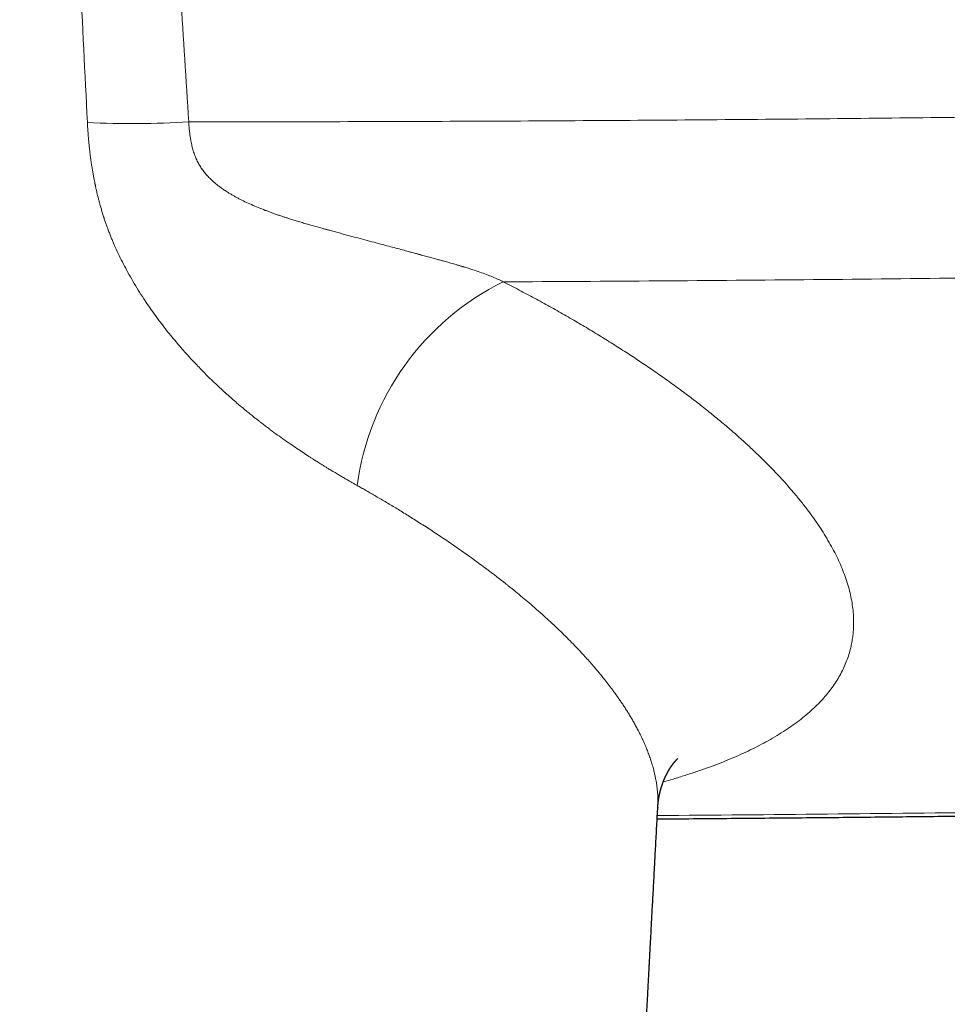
# Model space of a CAD drawing. Header units: millimetres. Extents: x 8 to 727, y 12 to 427.
# Tile 59 of 91: x 391 to 410, y 184 to 204. Entities that reach past the tile are written whole.
import ezdxf

# ---------------------------------------------------------------- set-up
doc = ezdxf.new("R2010")
doc.units = ezdxf.units.MM

msp = doc.modelspace()

# ---------------------------------------------------------------- linework, layer by layer
at = {"color": 7, "linetype": 'Continuous', "lineweight": 30}
msp.add_line((404.343, 188.077), (404.343, 188.071), dxfattribs=at)
at = {"color": 252, "linetype": 'Continuous', "lineweight": 0}
for centre, radius, start, end in [((393.743, 219.711), 17.839, 267.0776, 273.6474), ((403.588, 193.873), 5.355, 116.1626, 172.5218)]:
    msp.add_arc(centre, radius, start, end, dxfattribs=at)
for points, knots in [([(391.468, 242.289), (391.475, 241.586), (391.491, 240.181), (391.523, 238.073), (391.56, 235.965), (391.604, 233.856), (391.653, 231.747), (391.712, 229.512), (391.78, 227.151), (391.859, 224.663), (391.944, 222.176), (392.041, 219.529), (392.152, 216.724), (392.276, 213.76), (392.407, 210.795), (392.544, 207.829), (392.686, 204.863), (392.784, 202.884), (392.834, 201.895)], [0, 0, 0, 0, 0.052313, 0.104618, 0.156916, 0.209208, 0.261494, 0.313774, 0.375385, 0.436989, 0.498587, 0.56018, 0.633498, 0.706811, 0.780117, 0.853417, 0.926711, 1, 1, 1, 1]), ([(393.119, 242.294), (393.15, 240.616), (393.211, 237.259), (393.356, 232.219), (393.535, 227.176), (393.75, 222.129), (393.995, 217.079), (394.267, 212.026), (394.561, 206.969), (394.772, 203.595), (394.878, 201.908)], [0, 0, 0, 0, 0.125029, 0.250036, 0.375031, 0.500019, 0.625008, 0.75, 0.874997, 1, 1, 1, 1]), ([(394.878, 201.907), (395.736, 201.908), (397.442, 201.909), (399.989, 201.916), (402.522, 201.929), (405.077, 201.946), (407.625, 201.968), (410.153, 201.995), (412.627, 202.026), (415.108, 202.061), (417.601, 202.102), (420.107, 202.147), (422.6, 202.197), (425.074, 202.25), (427.445, 202.307), (429.723, 202.365), (431.35, 202.409), (432.417, 202.439), (432.916, 202.453), (433.417, 202.468), (433.918, 202.482), (434.419, 202.497), (434.921, 202.512), (435.759, 202.538), (436.949, 202.575), (438.506, 202.626), (440.106, 202.68), (441.746, 202.737), (443.423, 202.798), (445.125, 202.862), (446.745, 202.925), (448.253, 202.985), (449.253, 203.026), (449.842, 203.05), (450.037, 203.059), (450.231, 203.067), (450.424, 203.075), (450.649, 203.085), (450.954, 203.098), (451.318, 203.114), (451.686, 203.129), (452.013, 203.142), (452.332, 203.154), (452.656, 203.164), (452.975, 203.173), (453.272, 203.179), (453.562, 203.182), (453.862, 203.183), (454.204, 203.181), (454.59, 203.176), (455.005, 203.167), (455.421, 203.154), (455.823, 203.138), (456.423, 203.108), (457.234, 203.056), (458.258, 202.965), (459.174, 202.861), (459.977, 202.752), (460.485, 202.675), (460.816, 202.621), (460.971, 202.595), (461.126, 202.569), (461.281, 202.541), (461.436, 202.513), (461.59, 202.485), (461.878, 202.431), (462.312, 202.344), (462.9, 202.216), (463.526, 202.068), (464.094, 201.922), (464.599, 201.783), (465.035, 201.656), (465.48, 201.518), (465.931, 201.371), (466.31, 201.24), (466.618, 201.128), (466.852, 201.041), (467.083, 200.952), (467.309, 200.861), (467.515, 200.776), (467.69, 200.702), (467.842, 200.636), (468.001, 200.566), (468.187, 200.483), (468.401, 200.383), (468.622, 200.276), (468.821, 200.176), (469.082, 200.04), (469.392, 199.871), (469.669, 199.708), (469.838, 199.604), (469.919, 199.553), (469.997, 199.504), (470.071, 199.455), (470.142, 199.408), (470.341, 199.276), (470.648, 199.057), (471.031, 198.752), (471.367, 198.449), (471.654, 198.151), (471.895, 197.858), (472.107, 197.549), (472.28, 197.224), (472.407, 196.883), (472.467, 196.547), (472.482, 196.305), (472.459, 196.177), (472.455, 196.156)], [0, 0, 0, 0, 0.028629, 0.056909, 0.085007, 0.113128, 0.142153, 0.170024, 0.197484, 0.22472, 0.252804, 0.280672, 0.308382, 0.335985, 0.363258, 0.387503, 0.412025, 0.41757, 0.423127, 0.428695, 0.434272, 0.439855, 0.44544, 0.451027, 0.467834, 0.485169, 0.502995, 0.52127, 0.539948, 0.558977, 0.57812, 0.594039, 0.609345, 0.611534, 0.613709, 0.615868, 0.618012, 0.620141, 0.623389, 0.628212, 0.632302, 0.635653, 0.639158, 0.642945, 0.64649, 0.649797, 0.65287, 0.65617, 0.659837, 0.664326, 0.669129, 0.673808, 0.678345, 0.682729, 0.694199, 0.706039, 0.718223, 0.72645, 0.734822, 0.736721, 0.738627, 0.74054, 0.742461, 0.744388, 0.746323, 0.748265, 0.755239, 0.762862, 0.771142, 0.780082, 0.786041, 0.792261, 0.798742, 0.80548, 0.812474, 0.816226, 0.819977, 0.823726, 0.827474, 0.831219, 0.834151, 0.836463, 0.839202, 0.842531, 0.84645, 0.850956, 0.855021, 0.857986, 0.866403, 0.874105, 0.876005, 0.877855, 0.879658, 0.881411, 0.883116, 0.884773, 0.895805, 0.906687, 0.917407, 0.927952, 0.938309, 0.948471, 0.960815, 0.973076, 0.985328, 0.997664, 1, 1, 1, 1]), ([(392.834, 201.895), (392.835, 201.871), (392.838, 201.818), (392.843, 201.735), (392.85, 201.641), (392.858, 201.545), (392.867, 201.449), (392.877, 201.354), (392.889, 201.254), (392.902, 201.154), (392.916, 201.058), (392.93, 200.969), (392.944, 200.886), (392.957, 200.813), (392.969, 200.749), (392.978, 200.704), (392.984, 200.675), (392.987, 200.659), (392.991, 200.643), (392.994, 200.628), (392.998, 200.609), (393.004, 200.581), (393.012, 200.544), (393.022, 200.5), (393.034, 200.448), (393.049, 200.39), (393.065, 200.326), (393.083, 200.257), (393.104, 200.182), (393.128, 200.1), (393.15, 200.029), (393.168, 199.972), (393.182, 199.931), (393.195, 199.893), (393.207, 199.856), (393.22, 199.82), (393.233, 199.785), (393.251, 199.733), (393.276, 199.667), (393.307, 199.589), (393.338, 199.514), (393.367, 199.444), (393.412, 199.343), (393.476, 199.208), (393.561, 199.037), (393.653, 198.864), (393.753, 198.689), (393.859, 198.512), (393.967, 198.344), (394.074, 198.185), (394.18, 198.034), (394.291, 197.883), (394.403, 197.739), (394.513, 197.6), (394.619, 197.473), (394.693, 197.386), (394.735, 197.338), (394.749, 197.323), (394.762, 197.308), (394.775, 197.292), (394.789, 197.277), (394.822, 197.239), (394.878, 197.177), (394.958, 197.09), (395.043, 197), (395.132, 196.907), (395.23, 196.808), (395.337, 196.703), (395.448, 196.597), (395.526, 196.524), (395.569, 196.485), (395.58, 196.475), (395.591, 196.465), (395.602, 196.455), (395.613, 196.445), (395.624, 196.435), (395.635, 196.425), (395.678, 196.387), (395.75, 196.322), (395.85, 196.236), (395.943, 196.156), (396.03, 196.084), (396.11, 196.019), (396.183, 195.96), (396.247, 195.91), (396.302, 195.867), (396.349, 195.83), (396.391, 195.798), (396.429, 195.769), (396.463, 195.744), (396.491, 195.723), (396.509, 195.709), (396.519, 195.702), (396.523, 195.699), (396.524, 195.698), (396.525, 195.697), (396.525, 195.697), (396.525, 195.697), (396.525, 195.697), (396.525, 195.697), (396.574, 195.66), (396.672, 195.589), (396.816, 195.486), (396.957, 195.388), (397.089, 195.298), (397.214, 195.216), (397.301, 195.159), (397.357, 195.123), (397.383, 195.107), (397.405, 195.092), (397.424, 195.08), (397.441, 195.069), (397.459, 195.058), (397.485, 195.042), (397.519, 195.02), (397.563, 194.993), (397.612, 194.962), (397.666, 194.929), (397.718, 194.898), (397.766, 194.869), (397.809, 194.843), (397.851, 194.818), (397.891, 194.794), (397.928, 194.772), (397.977, 194.743), (398.036, 194.709), (398.103, 194.67), (398.166, 194.634), (398.224, 194.601), (398.261, 194.58), (398.278, 194.57)], [0, 0, 0, 0, 0.007229, 0.015452, 0.02467, 0.034879, 0.04359, 0.052903, 0.06281, 0.072928, 0.082381, 0.091164, 0.099282, 0.106737, 0.112752, 0.118261, 0.119889, 0.121466, 0.122995, 0.124473, 0.125903, 0.128841, 0.132522, 0.136941, 0.142098, 0.147994, 0.154214, 0.161084, 0.168603, 0.176768, 0.185576, 0.190212, 0.194104, 0.197927, 0.201682, 0.205368, 0.208987, 0.212537, 0.221114, 0.229266, 0.236995, 0.2443, 0.251185, 0.269027, 0.287432, 0.306389, 0.325899, 0.345964, 0.366583, 0.384332, 0.40247, 0.420993, 0.439899, 0.456845, 0.474076, 0.489469, 0.4915, 0.493535, 0.495573, 0.497615, 0.49966, 0.501709, 0.513107, 0.525124, 0.537774, 0.551061, 0.564985, 0.581032, 0.597841, 0.613259, 0.614805, 0.616356, 0.617913, 0.619475, 0.621044, 0.622617, 0.624197, 0.625782, 0.640964, 0.655159, 0.668372, 0.680606, 0.691865, 0.702153, 0.711473, 0.718838, 0.725467, 0.731363, 0.736527, 0.741446, 0.745452, 0.748225, 0.749222, 0.749617, 0.749783, 0.749854, 0.749885, 0.749899, 0.749905, 0.749907, 0.749909, 0.770553, 0.790778, 0.810604, 0.830041, 0.846832, 0.863336, 0.867002, 0.870653, 0.874291, 0.876593, 0.878921, 0.88148, 0.884271, 0.889817, 0.896099, 0.903116, 0.91087, 0.91936, 0.925319, 0.931594, 0.938048, 0.943551, 0.948899, 0.954093, 0.9647, 0.974596, 0.983778, 0.992246, 1, 1, 1, 1]), ([(394.878, 201.908), (394.88, 201.874), (394.885, 201.807), (394.895, 201.709), (394.904, 201.636), (394.912, 201.586), (394.917, 201.558), (394.921, 201.529), (394.927, 201.502), (394.932, 201.475), (394.938, 201.449), (394.949, 201.399), (394.969, 201.324), (395.002, 201.228), (395.04, 201.138), (395.083, 201.054), (395.131, 200.976), (395.183, 200.904), (395.24, 200.836), (395.29, 200.783), (395.329, 200.744), (395.356, 200.719), (395.384, 200.693), (395.413, 200.668), (395.443, 200.644), (395.485, 200.61), (395.542, 200.568), (395.614, 200.518), (395.674, 200.481), (395.718, 200.454), (395.746, 200.437), (395.774, 200.421), (395.803, 200.405), (395.832, 200.389), (395.862, 200.373), (395.922, 200.342), (396.015, 200.295), (396.144, 200.236), (396.281, 200.178), (396.397, 200.132), (396.49, 200.096), (396.559, 200.071), (396.629, 200.046), (396.701, 200.021), (396.769, 199.998), (396.833, 199.978), (396.901, 199.956), (396.98, 199.931), (397.074, 199.903), (397.173, 199.873), (397.272, 199.844), (397.405, 199.806), (397.512, 199.776), (397.598, 199.752), (397.625, 199.745), (397.651, 199.737), (397.678, 199.73), (397.705, 199.723), (397.793, 199.699), (397.94, 199.659), (398.144, 199.604), (398.339, 199.552), (398.526, 199.502), (398.704, 199.454), (398.869, 199.41), (399.019, 199.37), (399.156, 199.334), (399.273, 199.302), (399.371, 199.276), (399.448, 199.255), (399.5, 199.241), (399.529, 199.233), (399.537, 199.23), (399.546, 199.228), (399.555, 199.226), (399.563, 199.223), (399.607, 199.211), (399.681, 199.191), (399.783, 199.163), (399.862, 199.142), (399.919, 199.126), (399.957, 199.116), (399.994, 199.106), (400.034, 199.095), (400.101, 199.076), (400.191, 199.051), (400.274, 199.027), (400.328, 199.011), (400.355, 199.003), (400.381, 198.995), (400.407, 198.988), (400.432, 198.98), (400.501, 198.959), (400.609, 198.925), (400.752, 198.877), (400.886, 198.828), (401.009, 198.78), (401.123, 198.731), (401.192, 198.696), (401.227, 198.68)], [0, 0, 0, 0, 0.013423, 0.026065, 0.037944, 0.041774, 0.045518, 0.049177, 0.052751, 0.05624, 0.059645, 0.062966, 0.076333, 0.089198, 0.101603, 0.113602, 0.125262, 0.136219, 0.14747, 0.159057, 0.16371, 0.168422, 0.173197, 0.178036, 0.182941, 0.187915, 0.198618, 0.209779, 0.221411, 0.225437, 0.229518, 0.233655, 0.237848, 0.242098, 0.246404, 0.250769, 0.268026, 0.286108, 0.30503, 0.324802, 0.333959, 0.343291, 0.352799, 0.362483, 0.372344, 0.380485, 0.388239, 0.399853, 0.412352, 0.425737, 0.439666, 0.451954, 0.479075, 0.482635, 0.486197, 0.489762, 0.493329, 0.496898, 0.500469, 0.528691, 0.555889, 0.582064, 0.607218, 0.631352, 0.654466, 0.673962, 0.69267, 0.710588, 0.721982, 0.733033, 0.742474, 0.74369, 0.744902, 0.74611, 0.747313, 0.748511, 0.749705, 0.765313, 0.779585, 0.792519, 0.798153, 0.803488, 0.808527, 0.813748, 0.820506, 0.83684, 0.85238, 0.856319, 0.860204, 0.864034, 0.867811, 0.871534, 0.875203, 0.898, 0.919938, 0.941057, 0.961401, 0.981026, 1, 1, 1, 1]), ([(401.227, 198.68), (402.271, 198.685), (404.358, 198.696), (407.486, 198.723), (410.612, 198.756), (413.735, 198.796), (416.854, 198.844), (419.97, 198.9), (423.111, 198.963), (426.276, 199.035), (429.465, 199.115), (432.29, 199.192), (434.752, 199.265), (436.768, 199.328), (438.152, 199.373), (438.905, 199.398), (439.112, 199.405), (439.32, 199.412), (439.527, 199.419), (439.734, 199.427), (439.941, 199.434), (440.275, 199.445), (440.738, 199.461), (441.333, 199.482), (441.934, 199.504), (442.544, 199.526), (443.181, 199.549), (443.847, 199.574), (444.337, 199.592), (444.627, 199.603), (444.715, 199.607), (444.804, 199.61), (444.892, 199.613), (444.984, 199.617), (445.086, 199.621), (445.261, 199.627), (445.504, 199.637), (445.824, 199.649), (446.15, 199.662), (446.483, 199.675), (446.807, 199.687), (447.12, 199.7), (447.423, 199.712), (447.714, 199.724), (447.994, 199.735), (448.264, 199.746), (448.525, 199.756), (448.777, 199.767), (449.02, 199.777), (449.253, 199.786), (449.468, 199.795), (449.667, 199.803), (449.842, 199.811), (449.961, 199.816), (450.025, 199.818), (450.045, 199.819), (450.064, 199.82), (450.084, 199.821), (450.103, 199.822), (450.257, 199.828), (450.546, 199.841), (450.899, 199.856), (451.119, 199.865), (451.203, 199.869), (451.224, 199.87), (451.245, 199.871), (451.266, 199.872), (451.287, 199.873), (451.308, 199.874), (451.331, 199.875), (451.396, 199.878), (451.501, 199.882), (451.642, 199.888), (451.782, 199.894), (451.921, 199.9), (452.058, 199.906), (452.188, 199.912), (452.309, 199.917), (452.423, 199.922), (452.522, 199.926), (452.608, 199.929), (452.683, 199.932), (452.758, 199.935), (452.835, 199.938), (452.915, 199.941), (453.018, 199.944), (453.145, 199.948), (453.294, 199.952), (453.441, 199.956), (453.586, 199.958), (453.735, 199.961), (453.893, 199.962), (454.109, 199.964), (454.377, 199.964), (454.692, 199.961), (455.03, 199.954), (455.391, 199.944), (455.776, 199.929), (456.16, 199.91), (456.542, 199.886), (456.923, 199.858), (457.301, 199.826), (457.667, 199.791), (458.02, 199.753), (458.358, 199.713), (458.694, 199.67), (459.027, 199.624), (459.357, 199.574), (459.693, 199.52), (460.035, 199.46), (460.383, 199.396), (460.727, 199.327), (461.067, 199.254), (461.405, 199.178), (461.737, 199.099), (462.056, 199.018), (462.36, 198.937), (462.65, 198.856), (462.936, 198.773), (463.219, 198.687), (463.497, 198.598), (463.779, 198.505), (464.063, 198.406), (464.349, 198.302), (464.628, 198.196), (464.901, 198.088), (465.168, 197.978), (465.429, 197.865), (465.676, 197.754), (465.909, 197.644), (466.129, 197.536), (466.343, 197.427), (466.55, 197.317), (466.751, 197.206), (466.951, 197.09), (467.15, 196.97), (467.347, 196.845), (467.537, 196.718), (467.719, 196.59), (467.894, 196.461), (468.062, 196.33), (468.217, 196.203), (468.36, 196.079), (468.492, 195.958), (468.618, 195.837), (468.736, 195.715), (468.848, 195.593), (468.957, 195.468), (469.061, 195.338), (469.159, 195.205), (469.249, 195.072), (469.33, 194.94), (469.402, 194.808), (469.466, 194.676), (469.52, 194.549), (469.564, 194.425), (469.6, 194.306), (469.628, 194.188), (469.648, 194.071), (469.66, 193.955), (469.665, 193.836), (469.662, 193.715), (469.65, 193.591), (469.628, 193.468), (469.598, 193.347), (469.559, 193.226), (469.51, 193.107), (469.455, 192.993), (469.393, 192.884), (469.326, 192.779), (469.252, 192.676), (469.17, 192.574), (469.082, 192.473), (468.983, 192.37), (468.873, 192.267), (468.752, 192.162), (468.623, 192.058), (468.486, 191.957), (468.34, 191.857), (468.187, 191.759), (468.029, 191.666), (467.869, 191.577), (467.707, 191.492), (467.539, 191.408), (467.364, 191.327), (467.183, 191.247), (466.99, 191.166), (466.784, 191.084), (466.565, 191.003), (466.338, 190.922), (466.104, 190.844), (465.862, 190.768), (465.613, 190.693), (465.365, 190.622), (465.118, 190.555), (464.873, 190.492), (464.622, 190.43), (464.366, 190.369), (464.105, 190.31), (463.83, 190.251), (463.542, 190.192), (463.24, 190.132), (462.932, 190.075), (462.62, 190.019), (462.302, 189.964), (461.979, 189.912), (461.659, 189.862), (461.343, 189.815), (461.033, 189.771), (460.72, 189.728), (460.404, 189.687), (460.084, 189.647), (459.751, 189.607), (459.404, 189.567), (459.043, 189.528), (458.679, 189.49), (458.314, 189.453), (457.945, 189.418), (457.574, 189.385), (457.227, 189.355), (456.905, 189.328), (456.609, 189.305), (456.31, 189.282), (456.01, 189.26), (455.709, 189.239), (455.406, 189.218), (455.11, 189.199), (454.823, 189.182), (454.546, 189.165), (454.271, 189.15), (454, 189.135), (453.754, 189.122), (453.529, 189.111), (453.32, 189.101), (453.15, 189.093), (453.019, 189.087), (452.931, 189.084), (452.841, 189.08), (452.754, 189.076), (452.672, 189.072), (452.57, 189.068), (452.443, 189.062), (452.287, 189.056), (452.123, 189.049), (451.96, 189.042), (451.798, 189.036), (451.68, 189.031), (451.601, 189.028), (451.564, 189.027), (451.526, 189.025), (451.488, 189.024), (451.453, 189.022), (451.424, 189.021), (451.393, 189.02), (451.355, 189.018), (451.301, 189.016), (451.238, 189.014), (451.167, 189.011), (451.087, 189.008), (450.999, 189.005), (450.899, 189.001), (450.796, 188.997), (450.696, 188.993), (450.605, 188.989), (450.519, 188.986), (450.432, 188.983), (450.344, 188.979), (450.26, 188.976), (450.202, 188.974), (450.168, 188.972), (450.151, 188.972), (450.133, 188.971), (450.115, 188.97), (449.987, 188.965), (449.762, 188.957), (449.445, 188.945), (449.157, 188.934), (448.887, 188.923), (448.634, 188.914), (448.387, 188.904), (448.131, 188.895), (447.867, 188.885), (447.597, 188.875), (447.335, 188.865), (447.081, 188.856), (446.836, 188.847), (446.595, 188.838), (446.357, 188.829), (446.124, 188.821), (445.9, 188.813), (445.687, 188.805), (445.54, 188.8), (445.456, 188.797), (445.43, 188.796), (445.405, 188.795), (445.377, 188.794), (445.344, 188.793), (445.19, 188.787), (444.779, 188.773), (444.112, 188.75), (443.304, 188.722), (442.489, 188.694), (441.882, 188.674), (441.485, 188.661), (441.3, 188.655), (441.114, 188.649), (440.928, 188.643), (440.741, 188.637), (440.554, 188.631), (439.197, 188.587), (436.669, 188.509), (432.972, 188.405), (429.276, 188.31), (425.582, 188.224), (421.889, 188.148), (418.269, 188.082), (414.72, 188.026), (411.242, 187.979), (407.781, 187.94), (405.478, 187.921), (404.335, 187.912)], [0, 0, 0, 0, 0.020284, 0.040549, 0.060794, 0.081019, 0.101225, 0.12141, 0.141577, 0.162261, 0.182924, 0.203567, 0.217181, 0.230785, 0.24275, 0.244093, 0.245435, 0.246778, 0.24812, 0.249462, 0.250804, 0.252146, 0.255954, 0.259809, 0.263711, 0.267659, 0.271655, 0.276104, 0.28061, 0.281181, 0.281752, 0.282324, 0.282898, 0.283472, 0.28412, 0.284865, 0.286882, 0.288853, 0.291075, 0.293234, 0.29533, 0.297364, 0.299335, 0.301209, 0.303024, 0.304777, 0.306471, 0.308104, 0.309676, 0.311188, 0.312639, 0.313866, 0.315047, 0.316047, 0.316175, 0.316303, 0.31643, 0.316556, 0.316682, 0.316807, 0.319542, 0.322306, 0.323678, 0.323814, 0.323949, 0.324084, 0.32422, 0.324355, 0.324491, 0.324626, 0.324808, 0.325759, 0.326669, 0.327541, 0.328483, 0.329374, 0.330214, 0.331004, 0.331742, 0.332429, 0.332934, 0.333407, 0.333877, 0.334397, 0.334913, 0.335425, 0.33641, 0.33738, 0.338335, 0.339274, 0.340199, 0.341239, 0.342361, 0.344416, 0.346469, 0.348519, 0.351055, 0.353592, 0.356132, 0.358676, 0.361225, 0.363781, 0.366336, 0.368673, 0.371007, 0.373339, 0.375671, 0.378004, 0.380338, 0.382868, 0.385406, 0.387951, 0.390507, 0.393073, 0.395652, 0.398216, 0.400562, 0.402912, 0.405265, 0.407624, 0.409989, 0.412362, 0.41494, 0.417517, 0.420093, 0.422669, 0.425247, 0.427828, 0.430417, 0.432785, 0.435149, 0.437507, 0.439863, 0.442216, 0.444567, 0.447133, 0.449704, 0.452283, 0.45487, 0.457468, 0.460076, 0.462683, 0.465071, 0.46746, 0.469852, 0.472247, 0.474647, 0.477053, 0.479684, 0.482311, 0.484936, 0.487558, 0.49018, 0.492802, 0.495443, 0.497863, 0.500275, 0.502681, 0.505082, 0.507479, 0.509873, 0.512487, 0.515101, 0.517716, 0.520332, 0.522952, 0.525577, 0.528191, 0.530581, 0.53297, 0.535358, 0.537747, 0.540138, 0.542531, 0.545137, 0.547739, 0.550338, 0.552934, 0.555529, 0.558124, 0.560727, 0.56311, 0.565488, 0.567861, 0.570232, 0.572599, 0.574966, 0.577546, 0.580125, 0.582704, 0.585285, 0.587867, 0.590454, 0.593035, 0.595394, 0.597752, 0.600108, 0.602465, 0.604822, 0.607181, 0.609757, 0.612326, 0.614892, 0.617454, 0.620015, 0.622575, 0.625149, 0.627505, 0.629856, 0.632202, 0.634544, 0.636884, 0.639223, 0.641788, 0.644345, 0.646895, 0.649438, 0.651978, 0.654514, 0.657049, 0.65904, 0.661032, 0.663025, 0.665019, 0.667017, 0.669017, 0.671022, 0.672854, 0.674667, 0.676461, 0.678236, 0.67996, 0.681265, 0.68262, 0.684023, 0.684588, 0.685161, 0.685741, 0.686329, 0.686856, 0.687344, 0.688311, 0.689324, 0.690384, 0.691489, 0.692499, 0.693545, 0.693785, 0.694027, 0.69427, 0.694515, 0.694762, 0.69496, 0.695071, 0.695364, 0.695713, 0.696119, 0.69658, 0.697098, 0.697671, 0.698301, 0.699043, 0.699664, 0.700253, 0.700809, 0.701332, 0.70195, 0.702514, 0.702968, 0.703072, 0.703186, 0.7033, 0.703414, 0.703528, 0.705801, 0.707778, 0.709707, 0.711387, 0.713028, 0.71463, 0.716193, 0.718002, 0.719756, 0.721455, 0.723098, 0.724685, 0.726217, 0.727793, 0.729306, 0.730756, 0.732142, 0.733446, 0.733612, 0.733778, 0.733942, 0.734105, 0.73433, 0.734567, 0.737112, 0.742308, 0.747545, 0.752823, 0.758143, 0.759343, 0.760545, 0.761749, 0.762956, 0.764164, 0.765374, 0.766587, 0.790554, 0.814509, 0.838451, 0.862382, 0.886301, 0.91021, 0.932742, 0.955265, 0.97778, 1, 1, 1, 1]), ([(404.454, 188.591), (404.521, 188.611), (404.671, 188.653), (404.895, 188.722), (405.127, 188.798), (405.351, 188.876), (405.568, 188.957), (405.776, 189.04), (405.975, 189.125), (406.166, 189.213), (406.349, 189.303), (406.53, 189.398), (406.707, 189.498), (406.879, 189.604), (407.041, 189.713), (407.193, 189.824), (407.336, 189.938), (407.467, 190.053), (407.586, 190.168), (407.693, 190.284), (407.792, 190.402), (407.883, 190.523), (407.964, 190.646), (408.037, 190.772), (408.101, 190.9), (408.156, 191.03), (408.202, 191.163), (408.236, 191.289), (408.261, 191.406), (408.278, 191.516), (408.29, 191.627), (408.296, 191.739), (408.297, 191.866), (408.289, 192.008), (408.271, 192.165), (408.243, 192.325), (408.204, 192.486), (408.155, 192.651), (408.097, 192.814), (408.03, 192.976), (407.956, 193.137), (407.872, 193.3), (407.78, 193.463), (407.68, 193.628), (407.572, 193.793), (407.455, 193.959), (407.33, 194.127), (407.196, 194.296), (407.064, 194.454), (406.936, 194.601), (406.812, 194.736), (406.684, 194.873), (406.55, 195.009), (406.396, 195.162), (406.218, 195.332), (406.016, 195.517), (405.804, 195.703), (405.584, 195.889), (405.355, 196.075), (405.122, 196.259), (404.885, 196.438), (404.645, 196.615), (404.398, 196.791), (404.142, 196.967), (403.879, 197.144), (403.609, 197.319), (403.332, 197.494), (403.049, 197.668), (402.758, 197.842), (402.463, 198.013), (402.163, 198.182), (401.857, 198.349), (401.546, 198.515), (401.333, 198.625), (401.227, 198.68)], [0, 0, 0, 0, 0.011427, 0.025544, 0.039658, 0.053774, 0.067896, 0.082029, 0.095925, 0.109841, 0.123779, 0.137745, 0.152861, 0.167942, 0.182994, 0.198022, 0.213031, 0.228028, 0.242162, 0.256294, 0.270429, 0.284574, 0.298717, 0.312848, 0.32697, 0.341088, 0.355207, 0.369333, 0.380439, 0.391554, 0.402681, 0.413821, 0.424978, 0.439921, 0.454866, 0.469818, 0.484784, 0.499769, 0.514778, 0.528959, 0.543172, 0.557422, 0.57166, 0.585721, 0.599783, 0.613851, 0.62793, 0.642023, 0.656137, 0.667243, 0.678366, 0.689508, 0.700672, 0.711859, 0.72686, 0.741852, 0.756841, 0.77183, 0.786826, 0.801833, 0.815998, 0.830182, 0.84439, 0.858633, 0.872904, 0.887157, 0.901395, 0.915623, 0.929845, 0.944066, 0.958035, 0.972011, 0.985998, 1, 1, 1, 1]), ([(398.278, 194.57), (398.305, 194.555), (398.361, 194.524), (398.447, 194.475), (398.538, 194.422), (398.634, 194.367), (398.736, 194.308), (398.842, 194.245), (398.949, 194.181), (399.058, 194.116), (399.167, 194.049), (399.28, 193.98), (399.396, 193.907), (399.515, 193.832), (399.637, 193.754), (399.763, 193.673), (399.891, 193.589), (400.021, 193.502), (400.154, 193.412), (400.289, 193.319), (400.423, 193.225), (400.557, 193.131), (400.689, 193.035), (400.822, 192.937), (400.957, 192.836), (401.064, 192.754), (401.142, 192.694), (401.19, 192.657), (401.234, 192.622), (401.277, 192.589), (401.359, 192.523), (401.473, 192.431), (401.617, 192.313), (401.757, 192.194), (401.899, 192.071), (402.043, 191.943), (402.183, 191.815), (402.318, 191.687), (402.45, 191.56), (402.575, 191.436), (402.692, 191.315), (402.798, 191.203), (402.893, 191.099), (402.978, 191.005), (403.067, 190.903), (403.128, 190.83), (403.164, 190.787), (403.168, 190.782), (403.172, 190.777), (403.176, 190.772), (403.18, 190.767), (403.19, 190.755), (403.209, 190.732), (403.238, 190.696), (403.273, 190.652), (403.31, 190.605), (403.349, 190.555), (403.39, 190.502), (403.432, 190.446), (403.475, 190.386), (403.52, 190.324), (403.566, 190.259), (403.613, 190.191), (403.66, 190.12), (403.707, 190.047), (403.753, 189.974), (403.798, 189.899), (403.843, 189.822), (403.887, 189.743), (403.932, 189.66), (403.977, 189.573), (404.021, 189.482), (404.064, 189.389), (404.105, 189.294), (404.144, 189.196), (404.174, 189.115), (404.191, 189.064), (404.198, 189.044), (404.2, 189.038), (404.202, 189.032), (404.204, 189.027), (404.205, 189.023), (404.209, 189.01), (404.219, 188.98), (404.233, 188.934), (404.248, 188.88), (404.264, 188.82), (404.281, 188.751), (404.297, 188.674), (404.312, 188.595), (404.325, 188.513), (404.335, 188.429), (404.342, 188.346), (404.346, 188.264), (404.347, 188.182), (404.346, 188.12), (404.344, 188.085), (404.343, 188.077)], [0, 0, 0, 0, 0.006874, 0.014249, 0.022122, 0.030493, 0.039361, 0.048725, 0.058583, 0.068054, 0.077938, 0.088234, 0.098943, 0.110064, 0.121595, 0.133536, 0.145886, 0.158645, 0.171813, 0.185389, 0.199372, 0.212931, 0.226851, 0.241135, 0.255781, 0.270791, 0.276884, 0.282188, 0.287085, 0.291958, 0.29681, 0.315651, 0.332183, 0.348442, 0.367444, 0.386065, 0.404305, 0.423429, 0.44212, 0.46038, 0.47821, 0.495613, 0.510019, 0.524121, 0.537918, 0.555655, 0.55659, 0.557312, 0.558042, 0.558782, 0.559532, 0.56029, 0.563991, 0.570084, 0.576664, 0.583731, 0.591286, 0.599327, 0.607855, 0.616868, 0.626365, 0.636346, 0.646808, 0.65775, 0.66917, 0.680372, 0.691994, 0.704034, 0.716488, 0.729352, 0.743448, 0.758018, 0.773062, 0.788583, 0.804582, 0.821062, 0.828866, 0.829896, 0.830927, 0.831961, 0.832996, 0.833493, 0.83397, 0.83914, 0.848651, 0.857447, 0.86653, 0.879274, 0.892547, 0.906351, 0.920688, 0.935561, 0.950975, 0.965428, 0.98033, 0.99567, 1, 1, 1, 1])]:
    msp.add_open_spline(points, degree=3, knots=knots, dxfattribs=at)
at = {"color": 7, "linetype": 'Continuous', "lineweight": 30}
for points, knots in [([(404.331, 187.844), (404.576, 187.846), (405.076, 187.849), (405.801, 187.856), (406.503, 187.862), (407.17, 187.868), (407.829, 187.874), (408.479, 187.881), (409.121, 187.887), (409.754, 187.894), (410.38, 187.901), (410.996, 187.909), (411.605, 187.916), (412.205, 187.924), (412.797, 187.931), (413.38, 187.939), (413.956, 187.947), (414.522, 187.955), (415.081, 187.963), (415.64, 187.971), (416.198, 187.98), (416.756, 187.988), (417.305, 187.997), (417.845, 188.006), (418.376, 188.015), (418.89, 188.024), (419.387, 188.032), (419.868, 188.041), (420.341, 188.049), (420.805, 188.058), (421.261, 188.066), (421.709, 188.075), (422.149, 188.083), (422.586, 188.092), (423.022, 188.1), (423.455, 188.109), (423.879, 188.118), (424.295, 188.126), (424.701, 188.135), (425.097, 188.143), (425.485, 188.152), (425.864, 188.16), (426.233, 188.168), (426.593, 188.176), (426.944, 188.184), (427.28, 188.192), (427.6, 188.199), (427.906, 188.206), (428.204, 188.213), (428.493, 188.22), (428.771, 188.227), (429.038, 188.233), (429.294, 188.239), (429.542, 188.245), (429.782, 188.251), (430.015, 188.257), (430.253, 188.263), (430.495, 188.269), (430.741, 188.275), (430.976, 188.281), (431.194, 188.287), (431.4, 188.292), (431.599, 188.297), (431.804, 188.302), (432.015, 188.308), (432.233, 188.314), (432.456, 188.32), (432.686, 188.326), (432.933, 188.332), (433.199, 188.339), (433.483, 188.347), (433.776, 188.355), (434.077, 188.363), (434.386, 188.372), (434.703, 188.381), (435.039, 188.39), (435.394, 188.4), (435.771, 188.411), (436.156, 188.422), (436.552, 188.433), (436.944, 188.445), (437.333, 188.456), (437.718, 188.468), (438.11, 188.48), (438.511, 188.492), (438.92, 188.504), (439.336, 188.517), (439.775, 188.531), (440.238, 188.545), (440.724, 188.561), (441.219, 188.577), (441.725, 188.593), (442.239, 188.61), (442.764, 188.627), (443.298, 188.645), (443.842, 188.663), (444.396, 188.682), (444.918, 188.7), (445.407, 188.717), (445.862, 188.733), (446.324, 188.75), (446.791, 188.766), (447.249, 188.783), (447.691, 188.799), (448.114, 188.815), (448.526, 188.83), (448.929, 188.845), (449.32, 188.86), (449.699, 188.874), (450.067, 188.888), (450.425, 188.902), (450.776, 188.916), (451.119, 188.929), (451.456, 188.942), (451.783, 188.954), (452.104, 188.967), (452.418, 188.98), (452.725, 188.993), (453.015, 189.005), (453.287, 189.018), (453.541, 189.029), (453.787, 189.041), (454.024, 189.053), (454.251, 189.065), (454.468, 189.077), (454.676, 189.088), (454.875, 189.1), (455.067, 189.111), (455.252, 189.123), (455.43, 189.134), (455.6, 189.144), (455.761, 189.155), (455.893, 189.164), (455.997, 189.171), (456.073, 189.176), (456.141, 189.18), (456.203, 189.185), (456.257, 189.188), (456.304, 189.192), (456.342, 189.194), (456.372, 189.197), (456.394, 189.198), (456.412, 189.199), (456.425, 189.2), (456.435, 189.201), (456.446, 189.202), (456.464, 189.203), (456.492, 189.205), (456.53, 189.208), (456.575, 189.211), (456.624, 189.215), (456.676, 189.219), (456.731, 189.223), (456.788, 189.227), (456.866, 189.233), (456.968, 189.24), (457.095, 189.25), (457.245, 189.262), (457.411, 189.275), (457.589, 189.29), (457.76, 189.304), (457.925, 189.318), (458.084, 189.332), (458.237, 189.345), (458.382, 189.358), (458.52, 189.371), (458.651, 189.383), (458.775, 189.395), (458.898, 189.406), (459.021, 189.418), (459.143, 189.43), (459.258, 189.442), (459.365, 189.453), (459.464, 189.463), (459.541, 189.471), (459.596, 189.477), (459.63, 189.48), (459.654, 189.483), (459.672, 189.485), (459.688, 189.486), (459.708, 189.488), (459.733, 189.491), (459.767, 189.495), (459.81, 189.499), (459.86, 189.505), (459.912, 189.51), (459.963, 189.516), (460.012, 189.521), (460.059, 189.526), (460.113, 189.532), (460.173, 189.539), (460.239, 189.547), (460.307, 189.554), (460.378, 189.562), (460.453, 189.571), (460.52, 189.579), (460.575, 189.585), (460.616, 189.59), (460.653, 189.595), (460.683, 189.598), (460.706, 189.601), (460.723, 189.603), (460.735, 189.604), (460.748, 189.606), (460.766, 189.608), (460.788, 189.611), (460.817, 189.614), (460.851, 189.618), (460.89, 189.623), (460.975, 189.634), (461.096, 189.649), (461.25, 189.668), (461.366, 189.683), (461.45, 189.694), (461.503, 189.701), (461.55, 189.707), (461.593, 189.713), (461.63, 189.718), (461.659, 189.722), (461.681, 189.725), (461.699, 189.727), (461.721, 189.73), (461.747, 189.734), (461.778, 189.738), (461.815, 189.743), (461.864, 189.75), (461.925, 189.758), (461.993, 189.768), (462.06, 189.777), (462.124, 189.786), (462.187, 189.795), (462.246, 189.804), (462.303, 189.812), (462.354, 189.82), (462.397, 189.826), (462.434, 189.831), (462.465, 189.836), (462.494, 189.84), (462.524, 189.845), (462.559, 189.85), (462.601, 189.857), (462.651, 189.864), (462.706, 189.873), (462.774, 189.883), (462.855, 189.896), (462.95, 189.911), (463.029, 189.924), (463.087, 189.933), (463.12, 189.938), (463.147, 189.943), (463.168, 189.946), (463.186, 189.949), (463.207, 189.953), (463.235, 189.957), (463.269, 189.963), (463.307, 189.969), (463.347, 189.976), (463.388, 189.983), (463.45, 189.993), (463.532, 190.007), (463.617, 190.022), (463.682, 190.034), (463.729, 190.042), (463.773, 190.05), (463.814, 190.057), (463.85, 190.063), (463.883, 190.069), (463.913, 190.075), (463.946, 190.081), (463.984, 190.088), (464.025, 190.095), (464.07, 190.104), (464.116, 190.112), (464.162, 190.121), (464.21, 190.13), (464.258, 190.139), (464.302, 190.148), (464.34, 190.155), (464.369, 190.161), (464.393, 190.165), (464.412, 190.169), (464.425, 190.171), (464.437, 190.174), (464.451, 190.177), (464.469, 190.18), (464.492, 190.184), (464.551, 190.196), (464.646, 190.215), (464.774, 190.241), (464.896, 190.267), (465.013, 190.291), (465.126, 190.316), (465.236, 190.34), (465.347, 190.364), (465.441, 190.385), (465.519, 190.403), (465.58, 190.417), (465.644, 190.432), (465.709, 190.448), (465.772, 190.463), (465.824, 190.475), (465.866, 190.485), (465.9, 190.494), (465.938, 190.503), (465.979, 190.513), (466.022, 190.524), (466.063, 190.534), (466.107, 190.545), (466.154, 190.557), (466.201, 190.569), (466.243, 190.58), (466.276, 190.588), (466.3, 190.595), (466.32, 190.6), (466.341, 190.605), (466.366, 190.612), (466.394, 190.62), (466.428, 190.628), (466.466, 190.639), (466.508, 190.65), (466.551, 190.662), (466.591, 190.673), (466.626, 190.682), (466.654, 190.69), (466.679, 190.697), (466.703, 190.704), (466.73, 190.711), (466.767, 190.722), (466.812, 190.735), (466.864, 190.75), (466.921, 190.766), (466.983, 190.784), (467.05, 190.804), (467.114, 190.823), (467.166, 190.839), (467.206, 190.851), (467.235, 190.86), (467.262, 190.869), (467.29, 190.877), (467.319, 190.886), (467.352, 190.897), (467.389, 190.909), (467.426, 190.921), (467.465, 190.933), (467.503, 190.945), (467.539, 190.957), (467.572, 190.968), (467.602, 190.978), (467.629, 190.987), (467.657, 190.996), (467.688, 191.007), (467.723, 191.019), (467.761, 191.032), (467.804, 191.047), (467.851, 191.063), (467.898, 191.08), (467.943, 191.095), (467.981, 191.109), (468.016, 191.122), (468.046, 191.133), (468.073, 191.143), (468.098, 191.152), (468.121, 191.161), (468.144, 191.169), (468.165, 191.177), (468.184, 191.184), (468.204, 191.192), (468.227, 191.2), (468.256, 191.211), (468.293, 191.226), (468.336, 191.242), (468.381, 191.26), (468.426, 191.278), (468.47, 191.295), (468.508, 191.31), (468.54, 191.323), (468.568, 191.335), (468.593, 191.346), (468.618, 191.356), (468.644, 191.366), (468.67, 191.378), (468.699, 191.39), (468.73, 191.403), (468.766, 191.418), (468.804, 191.435), (468.843, 191.452), (468.882, 191.469), (468.92, 191.486), (468.959, 191.504), (468.994, 191.52), (469.023, 191.533), (469.047, 191.544), (469.066, 191.553), (469.086, 191.562), (469.106, 191.572), (469.128, 191.582), (469.154, 191.594), (469.183, 191.608), (469.213, 191.623), (469.245, 191.638), (469.276, 191.654), (469.304, 191.667), (469.327, 191.679), (469.346, 191.688), (469.364, 191.697), (469.38, 191.705), (469.396, 191.714), (469.412, 191.722), (469.434, 191.733), (469.462, 191.747), (469.498, 191.766), (469.536, 191.787), (469.575, 191.807), (469.612, 191.827), (469.647, 191.846), (469.683, 191.866), (469.728, 191.891), (469.778, 191.92), (469.833, 191.951), (469.884, 191.981), (469.937, 192.012), (469.99, 192.045), (470.04, 192.076), (470.075, 192.098), (470.098, 192.112), (470.114, 192.122), (470.131, 192.133), (470.148, 192.144), (470.163, 192.154), (470.178, 192.164), (470.199, 192.178), (470.227, 192.196), (470.256, 192.216), (470.278, 192.231), (470.295, 192.242), (470.31, 192.253), (470.325, 192.263), (470.339, 192.272), (470.353, 192.282), (470.371, 192.295), (470.394, 192.311), (470.419, 192.329), (470.442, 192.346), (470.464, 192.361), (470.485, 192.377), (470.503, 192.391), (470.519, 192.402), (470.532, 192.412), (470.547, 192.424), (470.564, 192.437), (470.584, 192.451), (470.604, 192.467), (470.626, 192.484), (470.651, 192.504), (470.681, 192.528), (470.713, 192.554), (470.744, 192.579), (470.773, 192.603), (470.801, 192.627), (470.823, 192.646), (470.84, 192.661), (470.851, 192.67), (470.862, 192.68), (470.873, 192.69), (470.887, 192.701), (470.9, 192.713), (470.912, 192.724), (470.922, 192.733), (470.931, 192.741), (470.941, 192.75), (470.954, 192.762), (470.971, 192.778), (470.991, 192.797), (471.011, 192.815), (471.029, 192.832), (471.046, 192.849), (471.069, 192.871), (471.098, 192.9), (471.134, 192.936), (471.169, 192.973), (471.204, 193.009), (471.239, 193.046), (471.275, 193.086), (471.311, 193.126), (471.345, 193.166), (471.38, 193.207), (471.417, 193.252), (471.454, 193.298), (471.489, 193.342), (471.534, 193.402), (471.59, 193.478), (471.653, 193.57), (471.714, 193.664), (471.775, 193.763), (471.834, 193.866), (471.882, 193.954), (471.92, 194.029), (471.951, 194.092), (471.982, 194.158), (472.012, 194.225), (472.043, 194.297), (472.071, 194.366), (472.099, 194.439), (472.119, 194.492), (472.132, 194.53), (472.138, 194.546), (472.145, 194.565), (472.151, 194.584), (472.158, 194.603), (472.163, 194.618), (472.167, 194.631), (472.171, 194.644), (472.176, 194.659), (472.181, 194.674), (472.186, 194.689), (472.189, 194.701), (472.192, 194.711), (472.195, 194.72), (472.199, 194.731), (472.203, 194.743), (472.207, 194.758), (472.212, 194.774), (472.217, 194.793), (472.222, 194.811), (472.227, 194.826), (472.23, 194.838), (472.234, 194.85), (472.237, 194.863), (472.242, 194.879), (472.248, 194.901), (472.255, 194.928), (472.262, 194.956), (472.269, 194.982), (472.275, 195.006), (472.281, 195.031), (472.287, 195.056), (472.292, 195.077), (472.296, 195.097), (472.301, 195.116), (472.305, 195.133), (472.307, 195.146), (472.31, 195.159), (472.314, 195.176), (472.319, 195.198), (472.325, 195.23), (472.334, 195.274), (472.344, 195.326), (472.354, 195.38), (472.363, 195.431), (472.373, 195.484), (472.381, 195.538), (472.388, 195.585), (472.394, 195.623), (472.398, 195.653), (472.403, 195.685), (472.408, 195.721), (472.413, 195.758), (472.418, 195.795), (472.422, 195.829), (472.426, 195.862), (472.43, 195.89), (472.433, 195.915), (472.435, 195.936), (472.437, 195.953), (472.439, 195.969), (472.441, 195.985), (472.443, 196.005), (472.447, 196.035), (472.451, 196.075), (472.456, 196.118), (472.459, 196.145), (472.46, 196.156)], [0, 0, 0, 0, 0.009411, 0.019238, 0.027899, 0.036453, 0.0449, 0.05324, 0.061474, 0.0696, 0.077619, 0.085532, 0.093338, 0.101036, 0.108628, 0.116113, 0.123491, 0.130762, 0.137926, 0.144983, 0.152261, 0.159422, 0.166466, 0.173392, 0.180201, 0.186892, 0.19317, 0.199341, 0.205405, 0.211362, 0.217212, 0.222956, 0.228592, 0.234121, 0.239799, 0.245359, 0.250802, 0.256128, 0.261336, 0.266427, 0.2714, 0.276256, 0.280995, 0.285616, 0.290119, 0.294506, 0.298534, 0.302458, 0.306277, 0.309992, 0.313602, 0.316978, 0.320256, 0.323438, 0.326523, 0.329512, 0.332404, 0.335688, 0.338838, 0.341854, 0.344736, 0.347227, 0.34978, 0.352411, 0.355121, 0.357909, 0.360776, 0.363722, 0.366746, 0.370298, 0.373952, 0.377709, 0.381569, 0.385531, 0.389595, 0.393763, 0.398465, 0.403291, 0.408241, 0.413316, 0.418514, 0.423348, 0.428284, 0.433323, 0.438464, 0.443707, 0.449054, 0.454502, 0.460615, 0.466851, 0.473211, 0.479696, 0.486304, 0.493037, 0.499894, 0.506874, 0.513978, 0.521207, 0.526974, 0.532818, 0.538739, 0.544738, 0.550812, 0.556358, 0.561779, 0.567076, 0.572249, 0.577298, 0.582135, 0.586852, 0.591448, 0.595921, 0.600358, 0.604672, 0.608878, 0.612988, 0.617015, 0.620966, 0.62483, 0.628186, 0.631451, 0.634616, 0.637675, 0.640623, 0.643411, 0.646095, 0.648676, 0.651154, 0.653574, 0.655889, 0.658101, 0.660209, 0.662215, 0.66329, 0.664283, 0.665183, 0.665989, 0.666702, 0.667322, 0.667848, 0.6682, 0.668493, 0.668726, 0.668901, 0.669021, 0.669104, 0.669342, 0.669717, 0.670237, 0.670844, 0.671488, 0.67217, 0.672889, 0.673646, 0.67444, 0.675993, 0.677673, 0.679479, 0.681941, 0.684315, 0.6866, 0.688796, 0.690946, 0.693002, 0.694966, 0.696837, 0.698614, 0.700297, 0.701898, 0.703672, 0.705346, 0.706919, 0.708391, 0.709762, 0.711031, 0.711591, 0.712062, 0.712442, 0.712599, 0.712813, 0.713095, 0.713445, 0.713864, 0.714496, 0.71523, 0.715965, 0.716676, 0.717362, 0.718024, 0.718661, 0.719626, 0.720534, 0.721471, 0.722473, 0.723538, 0.724668, 0.72529, 0.725901, 0.726421, 0.726848, 0.72718, 0.727415, 0.727561, 0.727727, 0.727969, 0.728295, 0.728701, 0.729187, 0.729753, 0.730382, 0.732834, 0.734968, 0.73705, 0.737883, 0.738645, 0.739338, 0.739962, 0.740515, 0.740981, 0.741237, 0.741477, 0.741788, 0.742173, 0.742634, 0.743171, 0.743782, 0.744826, 0.745844, 0.746832, 0.747788, 0.748714, 0.749609, 0.750471, 0.751248, 0.751889, 0.752435, 0.752886, 0.753305, 0.753749, 0.754242, 0.754903, 0.755653, 0.756491, 0.757411, 0.758744, 0.7602, 0.761778, 0.762385, 0.762894, 0.763304, 0.763615, 0.763863, 0.764157, 0.764611, 0.765153, 0.765754, 0.766373, 0.767009, 0.767662, 0.76927, 0.770882, 0.771653, 0.772389, 0.773089, 0.773748, 0.774332, 0.774836, 0.775303, 0.775812, 0.776413, 0.777101, 0.77782, 0.778561, 0.77931, 0.780078, 0.780867, 0.781667, 0.782234, 0.782712, 0.783101, 0.783401, 0.783613, 0.78377, 0.783998, 0.784297, 0.784666, 0.78509, 0.787244, 0.789365, 0.791414, 0.793388, 0.795295, 0.797145, 0.799019, 0.800955, 0.801998, 0.803071, 0.804181, 0.805329, 0.806461, 0.807501, 0.80809, 0.808681, 0.809352, 0.810104, 0.810877, 0.81162, 0.812335, 0.813271, 0.814141, 0.814902, 0.815548, 0.815914, 0.81624, 0.816619, 0.817071, 0.817596, 0.818184, 0.818916, 0.81969, 0.820504, 0.821329, 0.821939, 0.822455, 0.822881, 0.823323, 0.823828, 0.824398, 0.825387, 0.826376, 0.827356, 0.828653, 0.829928, 0.831178, 0.832371, 0.832958, 0.833523, 0.834059, 0.834568, 0.83513, 0.835776, 0.836517, 0.837295, 0.838022, 0.838823, 0.839552, 0.84021, 0.8408, 0.841325, 0.841883, 0.842507, 0.843199, 0.84398, 0.844858, 0.845832, 0.8469, 0.847775, 0.848578, 0.849302, 0.849946, 0.850512, 0.851007, 0.851514, 0.851989, 0.852432, 0.852845, 0.853239, 0.853708, 0.85427, 0.855142, 0.856063, 0.857038, 0.858091, 0.85906, 0.8599, 0.860595, 0.861194, 0.861763, 0.862304, 0.862867, 0.86347, 0.864086, 0.864796, 0.865613, 0.866529, 0.867427, 0.868272, 0.869213, 0.870105, 0.87094, 0.871689, 0.872149, 0.872609, 0.873069, 0.873531, 0.874056, 0.874681, 0.875362, 0.876109, 0.876893, 0.877675, 0.878365, 0.878908, 0.879372, 0.879777, 0.880178, 0.880576, 0.880971, 0.881369, 0.882169, 0.88306, 0.884008, 0.885065, 0.886015, 0.886858, 0.887762, 0.888758, 0.89035, 0.891725, 0.893047, 0.894431, 0.895914, 0.897378, 0.898462, 0.898831, 0.899268, 0.899764, 0.900238, 0.900675, 0.901074, 0.901454, 0.902468, 0.903438, 0.903915, 0.90438, 0.904832, 0.905264, 0.905661, 0.906032, 0.906463, 0.907248, 0.908006, 0.908665, 0.909301, 0.909933, 0.910547, 0.91095, 0.911344, 0.911778, 0.912291, 0.912882, 0.913536, 0.914119, 0.914957, 0.915869, 0.916889, 0.917926, 0.9188, 0.919639, 0.920571, 0.920964, 0.921306, 0.921622, 0.921997, 0.922438, 0.922916, 0.923307, 0.923629, 0.923897, 0.924206, 0.924574, 0.925231, 0.925931, 0.926582, 0.927185, 0.927755, 0.928324, 0.929548, 0.93081, 0.932058, 0.93327, 0.934514, 0.935795, 0.937173, 0.938456, 0.939648, 0.941072, 0.942652, 0.943936, 0.945155, 0.948058, 0.950658, 0.953024, 0.955914, 0.958682, 0.961106, 0.962644, 0.964185, 0.965732, 0.967284, 0.968855, 0.970576, 0.971882, 0.973567, 0.973904, 0.974243, 0.974613, 0.975035, 0.975428, 0.975737, 0.975976, 0.976207, 0.976499, 0.976839, 0.977133, 0.977361, 0.977531, 0.977714, 0.977923, 0.978159, 0.978428, 0.978745, 0.979111, 0.97947, 0.979756, 0.979989, 0.980165, 0.980399, 0.980699, 0.981057, 0.98164, 0.98217, 0.982568, 0.983001, 0.98348, 0.983879, 0.984278, 0.984587, 0.984936, 0.985231, 0.985452, 0.985613, 0.9859, 0.986304, 0.986708, 0.987492, 0.988439, 0.989194, 0.990056, 0.990805, 0.991645, 0.992459, 0.992879, 0.993281, 0.993739, 0.994274, 0.994787, 0.99525, 0.99578, 0.996194, 0.996573, 0.996895, 0.997168, 0.997411, 0.997557, 0.997759, 0.998028, 0.998364, 0.998917, 0.99959, 1, 1, 1, 1]), ([(404.343, 188.071), (404.343, 188.074), (404.344, 188.081), (404.344, 188.09), (404.344, 188.093), (404.345, 188.096), (404.345, 188.099), (404.345, 188.102), (404.345, 188.106), (404.346, 188.111), (404.346, 188.117), (404.347, 188.122), (404.347, 188.127), (404.347, 188.131), (404.348, 188.135), (404.348, 188.14), (404.349, 188.145), (404.349, 188.151), (404.35, 188.158), (404.351, 188.164), (404.351, 188.17), (404.352, 188.174), (404.352, 188.178), (404.352, 188.181), (404.353, 188.186), (404.354, 188.191), (404.355, 188.198), (404.356, 188.206), (404.357, 188.213), (404.357, 188.22), (404.358, 188.226), (404.359, 188.233), (404.36, 188.24), (404.362, 188.247), (404.363, 188.254), (404.364, 188.26), (404.365, 188.265), (404.365, 188.27), (404.366, 188.275), (404.367, 188.28), (404.368, 188.286), (404.369, 188.293), (404.371, 188.299), (404.372, 188.305), (404.373, 188.309), (404.374, 188.314), (404.374, 188.318), (404.375, 188.323), (404.377, 188.329), (404.378, 188.337), (404.38, 188.344), (404.381, 188.351), (404.383, 188.356), (404.384, 188.36), (404.384, 188.364), (404.385, 188.368), (404.387, 188.373), (404.388, 188.379), (404.39, 188.386), (404.392, 188.394), (404.393, 188.401), (404.395, 188.408), (404.397, 188.414), (404.398, 188.421), (404.4, 188.428), (404.403, 188.436), (404.405, 188.443), (404.407, 188.45), (404.408, 188.456), (404.41, 188.461), (404.412, 188.467), (404.413, 188.473), (404.416, 188.481), (404.418, 188.488), (404.42, 188.495), (404.422, 188.502), (404.424, 188.507), (404.426, 188.513), (404.428, 188.518), (404.43, 188.525), (404.433, 188.533), (404.435, 188.541), (404.438, 188.548), (404.44, 188.554), (404.442, 188.559), (404.443, 188.563), (404.445, 188.568), (404.447, 188.574), (404.45, 188.581), (404.453, 188.588), (404.455, 188.594), (404.457, 188.6), (404.459, 188.605), (404.461, 188.609), (404.462, 188.613), (404.464, 188.617), (404.466, 188.623), (404.469, 188.63), (404.472, 188.637), (404.475, 188.644), (404.478, 188.65), (404.48, 188.654), (404.481, 188.658), (404.483, 188.662), (404.485, 188.667), (404.488, 188.672), (404.491, 188.679), (404.494, 188.686), (404.497, 188.693), (404.501, 188.701), (404.505, 188.71), (404.51, 188.721), (404.517, 188.734), (404.523, 188.747), (404.529, 188.758), (404.535, 188.769), (404.541, 188.781), (404.547, 188.791), (404.551, 188.799), (404.553, 188.803), (404.555, 188.807), (404.558, 188.81), (404.56, 188.814), (404.562, 188.818), (404.565, 188.823), (404.568, 188.829), (404.572, 188.835), (404.576, 188.841), (404.579, 188.847), (404.582, 188.852), (404.585, 188.856), (404.587, 188.86), (404.589, 188.864), (404.592, 188.868), (404.595, 188.873), (404.599, 188.878), (404.603, 188.885), (404.607, 188.892), (404.611, 188.897), (404.615, 188.903), (404.618, 188.907), (404.621, 188.912), (404.625, 188.917), (404.629, 188.923), (404.633, 188.929), (404.637, 188.935), (404.641, 188.94), (404.645, 188.945), (404.648, 188.95), (404.651, 188.954), (404.654, 188.958), (404.657, 188.962), (404.661, 188.966), (404.664, 188.971), (404.668, 188.976), (404.672, 188.981), (404.676, 188.986), (404.68, 188.99), (404.684, 188.995), (404.686, 188.998), (404.689, 189.001), (404.692, 189.004), (404.695, 189.008), (404.697, 189.011), (404.701, 189.014), (404.705, 189.019), (404.711, 189.026), (404.717, 189.033), (404.723, 189.039), (404.727, 189.043), (404.732, 189.048), (404.736, 189.052), (404.74, 189.056), (404.744, 189.059), (404.747, 189.062), (404.749, 189.064), (404.75, 189.065), (404.751, 189.066), (404.751, 189.066), (404.751, 189.066)], [0, 0, 0, 0, 0.00287, 0.005686, 0.007737, 0.009862, 0.012142, 0.014589, 0.017334, 0.020413, 0.025083, 0.029181, 0.032422, 0.035242, 0.038091, 0.041114, 0.044895, 0.049416, 0.054144, 0.058784, 0.062558, 0.065346, 0.067868, 0.070394, 0.073018, 0.076798, 0.081846, 0.086911, 0.092548, 0.097138, 0.101211, 0.10571, 0.110258, 0.115688, 0.120712, 0.12466, 0.128161, 0.131552, 0.134582, 0.13816, 0.142238, 0.146685, 0.151182, 0.154811, 0.158005, 0.160895, 0.163813, 0.167076, 0.171415, 0.176516, 0.181632, 0.186274, 0.189876, 0.192532, 0.195159, 0.197786, 0.200931, 0.205199, 0.210276, 0.215001, 0.220633, 0.225079, 0.229097, 0.233302, 0.238163, 0.243946, 0.249187, 0.253748, 0.257742, 0.261373, 0.265085, 0.269297, 0.274668, 0.280334, 0.285287, 0.289625, 0.293435, 0.297089, 0.300834, 0.305435, 0.311393, 0.317081, 0.322072, 0.326234, 0.329764, 0.33326, 0.33627, 0.340295, 0.345477, 0.350798, 0.355758, 0.359868, 0.363059, 0.366, 0.369114, 0.372473, 0.376739, 0.381878, 0.387501, 0.392915, 0.397016, 0.400153, 0.403247, 0.406356, 0.409777, 0.413641, 0.418919, 0.425002, 0.430735, 0.435728, 0.443832, 0.451593, 0.46275, 0.474709, 0.483449, 0.491905, 0.502354, 0.514755, 0.51919, 0.522759, 0.525999, 0.529243, 0.532533, 0.536038, 0.540577, 0.546062, 0.552266, 0.558486, 0.564216, 0.568629, 0.572502, 0.576234, 0.579997, 0.583911, 0.588455, 0.595111, 0.602308, 0.609423, 0.615774, 0.621215, 0.62599, 0.631601, 0.637617, 0.644445, 0.652216, 0.659508, 0.666787, 0.67385, 0.679738, 0.684994, 0.690072, 0.695353, 0.701738, 0.709068, 0.716916, 0.724876, 0.732971, 0.741164, 0.747825, 0.753769, 0.759505, 0.765259, 0.771153, 0.777548, 0.784861, 0.792524, 0.809643, 0.827909, 0.843057, 0.856864, 0.870791, 0.885886, 0.903804, 0.922297, 0.940466, 0.95862, 0.978432, 0.997232, 1, 1, 1, 1]), ([(403.068, 164.242), (403.072, 164.302), (403.081, 164.473), (403.096, 164.754), (403.113, 165.082), (403.13, 165.401), (403.147, 165.711), (403.163, 166.012), (403.179, 166.305), (403.194, 166.594), (403.209, 166.877), (403.224, 167.155), (403.239, 167.426), (403.253, 167.691), (403.267, 167.953), (403.281, 168.212), (403.298, 168.534), (403.318, 168.917), (403.342, 169.359), (403.365, 169.793), (403.388, 170.218), (403.41, 170.634), (403.432, 171.041), (403.451, 171.395), (403.467, 171.697), (403.481, 171.949), (403.494, 172.197), (403.507, 172.44), (403.519, 172.677), (403.532, 172.902), (403.543, 173.115), (403.554, 173.317), (403.564, 173.512), (403.574, 173.701), (403.584, 173.882), (403.593, 174.056), (403.602, 174.223), (403.611, 174.384), (403.619, 174.537), (403.626, 174.668), (403.632, 174.777), (403.637, 174.866), (403.641, 174.952), (403.646, 175.036), (403.65, 175.118), (403.655, 175.205), (403.66, 175.302), (403.666, 175.411), (403.672, 175.529), (403.679, 175.656), (403.686, 175.791), (403.694, 175.935), (403.702, 176.087), (403.711, 176.248), (403.719, 176.411), (403.728, 176.576), (403.737, 176.742), (403.746, 176.915), (403.756, 177.094), (403.766, 177.277), (403.775, 177.46), (403.785, 177.642), (403.801, 177.933), (403.822, 178.331), (403.849, 178.831), (403.875, 179.322), (403.901, 179.803), (403.925, 180.264), (403.949, 180.705), (403.972, 181.128), (403.991, 181.486), (404.007, 181.783), (404.019, 182.019), (404.032, 182.251), (404.044, 182.477), (404.056, 182.695), (404.067, 182.907), (404.078, 183.109), (404.088, 183.303), (404.098, 183.488), (404.107, 183.664), (404.117, 183.834), (404.125, 183.998), (404.134, 184.156), (404.142, 184.303), (404.149, 184.441), (404.156, 184.569), (404.162, 184.675), (404.166, 184.763), (404.17, 184.837), (404.174, 184.914), (404.179, 184.996), (404.183, 185.083), (404.188, 185.174), (404.194, 185.284), (404.201, 185.414), (404.209, 185.565), (404.218, 185.726), (404.227, 185.896), (404.236, 186.075), (404.246, 186.261), (404.257, 186.455), (404.268, 186.659), (404.278, 186.86), (404.289, 187.057), (404.299, 187.251), (404.31, 187.448), (404.321, 187.648), (404.331, 187.847), (404.339, 187.99), (404.343, 188.066), (404.344, 188.077)], [0, 0, 0, 0, 0.00753, 0.021599, 0.03536, 0.048814, 0.061728, 0.074345, 0.086666, 0.09869, 0.110654, 0.122308, 0.133653, 0.144752, 0.155733, 0.166599, 0.17735, 0.196265, 0.214815, 0.232999, 0.250818, 0.268272, 0.28536, 0.302083, 0.312811, 0.323384, 0.3338, 0.344043, 0.353984, 0.363599, 0.372364, 0.380838, 0.389021, 0.396912, 0.404513, 0.411823, 0.418841, 0.425568, 0.432004, 0.438149, 0.442014, 0.445755, 0.449371, 0.452862, 0.456228, 0.459718, 0.463888, 0.468445, 0.47339, 0.478722, 0.484442, 0.490437, 0.496806, 0.503549, 0.510665, 0.517335, 0.524303, 0.53157, 0.539134, 0.546872, 0.554563, 0.562205, 0.569796, 0.591206, 0.612206, 0.632795, 0.652973, 0.672739, 0.690817, 0.708536, 0.725897, 0.735959, 0.745897, 0.755658, 0.765075, 0.774317, 0.783188, 0.791688, 0.799817, 0.807576, 0.814963, 0.82198, 0.829001, 0.835607, 0.841797, 0.847572, 0.852931, 0.857874, 0.860969, 0.864006, 0.867236, 0.870665, 0.874294, 0.878121, 0.882147, 0.888119, 0.89448, 0.901232, 0.908374, 0.915906, 0.923684, 0.931838, 0.940369, 0.949276, 0.957129, 0.965254, 0.973617, 0.981998, 0.990353, 0.998684, 1, 1, 1, 1])]:
    msp.add_open_spline(points, degree=3, knots=knots, dxfattribs=at)

doc.saveas('drawing.dxf')
